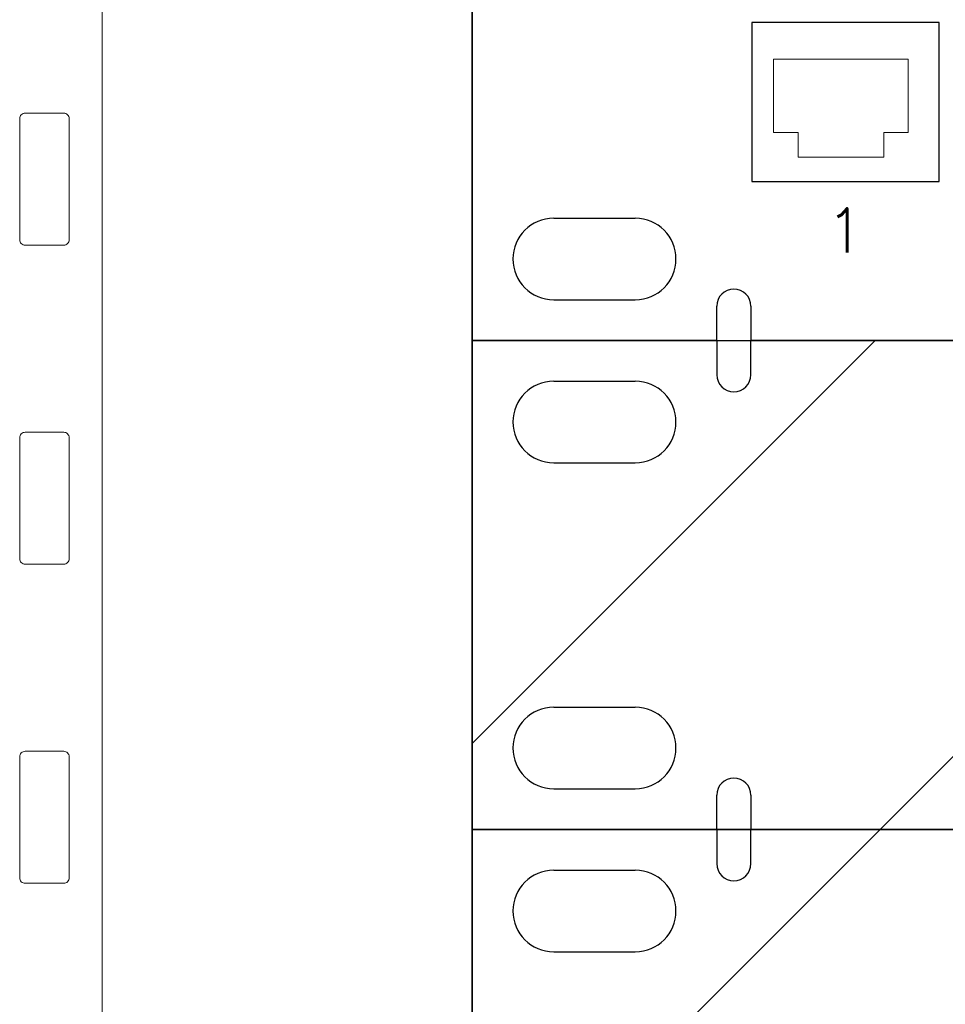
# Model space of a CAD drawing. Header units: millimetres. Extents: x 94562 to 148980, y -25377 to 3008.
# Tile 75 of 140: x 100860 to 100944, y -22695 to -22606. Entities that reach past the tile are written whole.
import ezdxf
from ezdxf.enums import TextEntityAlignment as Align

# ---------------------------------------------------------------- set-up
doc = ezdxf.new("R2010")
doc.units = ezdxf.units.MM
doc.layers.add('LA_moduły_RJ45_WIFI', color=7, linetype='Continuous', lineweight=5)
doc.layers.add('tt_symbole', color=40, linetype='Continuous')
doc.styles.add('_LANSTER_01', font='romans.shx')

# ---------------------------------------------------------------- blocks, each defined once
blk = doc.blocks.new('IT_szafa_stojąca_42U')
blk.add_line((301.6329, 1608.811), (301.6329, 1797.7235))
blk = doc.blocks.new('IT_Zaślepka_1U')
h = blk.add_hatch()
h.set_pattern_fill('ANSI31', color=0)
h.set_pattern_definition([(45, (7401.7468, -13729.1714), (-2.245064, 2.245064), [])])
h.paths.add_polyline_path([(2.5336, 4.445), (2.5336, 4.1339, -1), (2.2225, 4.1339), (2.2225, 4.445), (0, 4.445), (0, 0), (2.2225, 0), (2.2225, 0.3112, -1), (2.5336, 0.3112), (2.5336, 0), (46.3613, 0), (46.3613, 0.3112, -1), (46.6725, 0.3112), (46.6725, 0), (48.895, 0), (48.895, 4.445), (46.6725, 4.445), (46.6725, 4.1339, -1), (46.3613, 4.1339), (46.3613, 4.445)])
h.paths.add_polyline_path([(1.4817, 3.3338), (0.7408, 3.3338, -1), (0.7408, 4.0746), (1.4817, 4.0746, -1)], flags=16)
h.paths.add_polyline_path([(1.4817, 0.3704), (0.7408, 0.3704, -1), (0.7408, 1.1113), (1.4817, 1.1113, -1)], flags=16)
h.paths.add_polyline_path([(47.4133, 4.0746), (48.1542, 4.0746, -1), (48.1542, 3.3338), (47.4133, 3.3338, -1)], flags=16)
h.paths.add_polyline_path([(47.4133, 1.1113), (48.1542, 1.1113, -1), (48.1542, 0.3704), (47.4133, 0.3704, -1)], flags=16)
at = {"color": 0}
for p, q in [((0, 4.445), (0, 0)), ((0, 4.445), (2.2225, 4.445)), ((2.2225, 4.445), (2.2225, 4.1339)), ((46.3613, 4.445), (2.5336, 4.445)), ((2.5336, 4.1339), (2.5336, 4.445)), ((0.7408, 4.0746), (1.4817, 4.0746)), ((0.7408, 3.3338), (1.4817, 3.3338)), ((0.7408, 1.1113), (1.4817, 1.1113)), ((0.7408, 0.3704), (1.4817, 0.3704)), ((2.2225, 0), (2.2225, 0.3112)), ((2.5336, 0.3112), (2.5336, 0)), ((0, 0), (2.2225, 0)), ((2.2225, 0), (0, 0)), ((2.5336, 0), (46.3613, 0)), ((46.3613, 0), (2.5336, 0))]:
    blk.add_line(p, q, dxfattribs=at)
blk.add_lwpolyline([(0, 4.445), (48.895, 4.445), (48.895, 0), (0, 0)], close=True, dxfattribs=at)
for centre, radius, start, end in [((2.3781, 4.1339), 0.1556, 180, 0), ((0.7408, 3.7042), 0.3704, 90, 270), ((1.4817, 3.7042), 0.3704, 270, 90), ((0.7408, 0.7408), 0.3704, 90, 270), ((1.4817, 0.7408), 0.3704, 270, 90), ((2.3781, 0.3112), 0.1556, 0, 180)]:
    blk.add_arc(centre, radius, start, end, dxfattribs=at)
blk = doc.blocks.new('*U484')
at = {"color": 0}
for p, q in [((0, 4.445), (0, 0)), ((0.7408, 1.1113), (1.4817, 1.1113)), ((0.7408, 0.3704), (1.4817, 0.3704)), ((2.2225, 0), (2.2225, 0.3112)), ((2.5336, 0.3112), (2.5336, 0)), ((2.2225, 0), (0, 0)), ((46.3614, 0), (2.5336, 0))]:
    blk.add_line(p, q, dxfattribs=at)
blk.add_lwpolyline([(4.2433, 1.4446), (4.2433, 2.8893), (2.5426, 2.8893), (2.5426, 1.4446)], close=True, dxfattribs=at)
for centre, radius, start, end in [((0.7408, 0.7408), 0.3704, 90, 270), ((1.4817, 0.7408), 0.3704, 270, 90), ((2.3781, 0.3112), 0.1556, 0, 180)]:
    blk.add_arc(centre, radius, start, end, dxfattribs=at)
at = {"color": 0, "style": '_LANSTER_01'}
blk.add_text('1', height=0.4, dxfattribs=at).set_placement((3.3893, 1.0001), align=Align.MIDDLE_CENTER)
at = {"color": 0, "style": '_LANSTER_01', "flags": 1}
for tag, p in [('OPIS1', (10.831, 0)), ('OPIS2', (35.4086, 0)), ('TYP', (2.5336, 0))]:
    blk.add_attdef(tag, p, '', height=0.8, dxfattribs=at)
blk = doc.blocks.new('LA_gniazdo_RJ45')
at = {"layer": 'LA_moduły_RJ45_WIFI', "color": 0}
for p, q in [((14.615, 11.113), (2.391, 11.113)), ((2.391, 11.113), (2.391, 4.445)), ((14.615, 4.445), (14.615, 11.113)), ((2.391, 4.445), (4.614, 4.445)), ((4.614, 4.445), (4.614, 2.222)), ((12.393, 4.445), (14.615, 4.445)), ((12.393, 2.222), (12.393, 4.445)), ((4.614, 2.222), (6.836, 2.222)), ((6.836, 2.222), (12.393, 2.222))]:
    blk.add_line(p, q, dxfattribs=at)
blk = doc.blocks.new('PDU_(18)C13_(6)C19')
at = {"layer": 'tt_symbole', "lineweight": 5}
blk.add_line((0.39369, 0), (0.39369, 5.75376), dxfattribs=at)
for points in [[(0.36864, 1.97101), (0.36935, 1.97108), (0.37001, 1.97129), (0.37063, 1.97163), (0.37118, 1.97207), (0.37161, 1.97261), (0.37194, 1.97322), (0.37215, 1.97389), (0.37222, 1.9746), (0.37222, 2.05333), (0.37215, 2.05403), (0.37194, 2.05471), (0.37161, 2.05532), (0.37118, 2.05586), (0.37063, 2.05631), (0.37001, 2.05664), (0.36935, 2.05685), (0.36864, 2.05692), (0.34358, 2.05692), (0.34289, 2.05685), (0.34222, 2.05664), (0.3416, 2.05631), (0.34106, 2.05586), (0.34061, 2.05532), (0.34028, 2.05471), (0.34008, 2.05403), (0.34001, 2.05333), (0.34001, 1.9746), (0.34008, 1.97389), (0.34028, 1.97322), (0.34061, 1.97261), (0.34106, 1.97207), (0.3416, 1.97163), (0.34222, 1.97129), (0.34289, 1.97108), (0.34358, 1.97101)], [(0.36864, 1.76343), (0.36935, 1.7635), (0.37001, 1.76369), (0.37063, 1.76403), (0.37118, 1.76447), (0.37161, 1.76501), (0.37194, 1.76564), (0.37215, 1.76631), (0.37222, 1.767), (0.37222, 1.84575), (0.37215, 1.84644), (0.37194, 1.84711), (0.37161, 1.84774), (0.37118, 1.84828), (0.37063, 1.84872), (0.37001, 1.84906), (0.36935, 1.84925), (0.36864, 1.84932), (0.34358, 1.84932), (0.34289, 1.84925), (0.34222, 1.84906), (0.3416, 1.84872), (0.34106, 1.84828), (0.34061, 1.84774), (0.34028, 1.84711), (0.34008, 1.84644), (0.34001, 1.84575), (0.34001, 1.767), (0.34008, 1.76631), (0.34028, 1.76564), (0.34061, 1.76501), (0.34106, 1.76447), (0.3416, 1.76403), (0.34222, 1.76369), (0.34289, 1.7635), (0.34358, 1.76343)], [(0.34358, 1.55583), (0.36864, 1.55583), (0.36935, 1.5559), (0.37001, 1.55611), (0.37063, 1.55644), (0.37118, 1.55689), (0.37161, 1.55743), (0.37194, 1.55804), (0.37215, 1.55872), (0.37222, 1.55942), (0.37222, 1.63815), (0.37215, 1.63886), (0.37194, 1.63953), (0.37161, 1.64015), (0.37118, 1.64069), (0.37063, 1.64114), (0.37001, 1.64147), (0.36935, 1.64167), (0.36864, 1.64174), (0.34358, 1.64174), (0.34289, 1.64167), (0.34222, 1.64147), (0.3416, 1.64114), (0.34106, 1.64069), (0.34061, 1.64015), (0.34028, 1.63953), (0.34008, 1.63886), (0.34001, 1.63815), (0.34001, 1.55942), (0.34008, 1.55872), (0.34028, 1.55804), (0.34061, 1.55743), (0.34106, 1.55689), (0.3416, 1.55644), (0.34222, 1.55611), (0.34289, 1.5559)]]:
    blk.add_lwpolyline(points, close=True, dxfattribs=at)

msp = doc.modelspace()

# ---------------------------------------------------------------- block references
at = {"layer": 'tt_symbole'}
for name, p, xscale, yscale, zscale in [('IT_szafa_stojąca_42U', (97884.399, -39000.652), 10, 10, 10), ('PDU_(18)C13_(6)C19', (100812.11, -22901.429), 139.7022507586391, 139.7022507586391, 139.7022507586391), ('*U484', (100900.727, -22634.729), 10, 10, 10)]:
    msp.add_blockref(name, p, dxfattribs=dict(at, xscale=xscale, yscale=yscale, zscale=zscale))
msp.add_blockref('LA_gniazdo_RJ45', (100925.73, -22620.283), dxfattribs=at)
at = {"layer": 'tt_symbole', "lineweight": 5, "xscale": 10, "yscale": 10, "zscale": 10}
for p in [(100900.727, -22679.18), (100900.727, -22723.629)]:
    msp.add_blockref('IT_Zaślepka_1U', p, dxfattribs=at)

doc.saveas('drawing.dxf')
